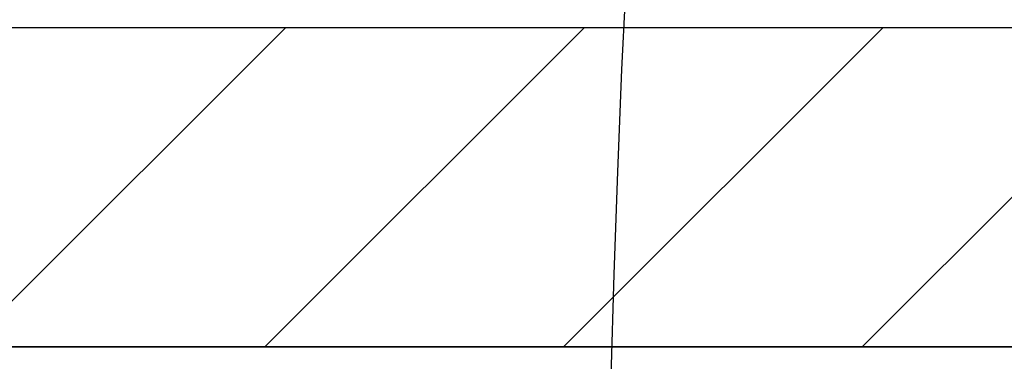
# Model space of a CAD drawing. Header units: millimetres. Extents: x 42924 to 92944, y -369470 to -179866.
# Tile 204 of 256: x 60968 to 61005, y -184035 to -184023. Entities that reach past the tile are written whole.
import ezdxf

# ---------------------------------------------------------------- set-up
doc = ezdxf.new("R2010")
doc.units = ezdxf.units.MM
doc.layers.add('!! 1_hatch projektowane ściany', color=8, linetype='Continuous')
doc.layers.add('!! 1_PROJ Sciany', color=8, linetype='Continuous')
doc.layers.add('E_SAP_ZASIĘG', color=150, linetype='Continuous', plot=False)

msp = doc.modelspace()

# ---------------------------------------------------------------- hatches: boundary and pattern name
at = {"layer": '!! 1_hatch projektowane ściany'}
h = msp.add_hatch(dxfattribs=at)
h.set_pattern_fill('ANSI31', color=256, scale=2.5)
h.set_pattern_definition([(45, (0, 13698.2005), (-5.61266008, 5.61266008), [])])
h.paths.add_polyline_path([(60824.56735, -184034.8878), (61135.43682, -184034.8878), (61135.43682, -184022.8878), (60824.56735, -184022.8878)])

# ---------------------------------------------------------------- linework, layer by layer
msp.add_lwpolyline([(60824.56735, -184034.8878), (61135.43682, -184034.8878), (61135.43682, -184022.8878), (60824.56735, -184022.8878)], close=True, dxfattribs=at)
at = {"layer": '!! 1_PROJ Sciany'}
for points in [[(61135.43682, -184022.8878), (60824.56735, -184022.8878)], [(61135.43682, -184034.8878), (60824.56735, -184034.8878)]]:
    msp.add_lwpolyline(points, dxfattribs=at)
at = {"layer": 'E_SAP_ZASIĘG'}
for centre in [(61589.69013, -184051.49546), (61459.23087, -184571.00094)]:
    msp.add_circle(centre, 600, dxfattribs=at)

doc.saveas('drawing.dxf')
